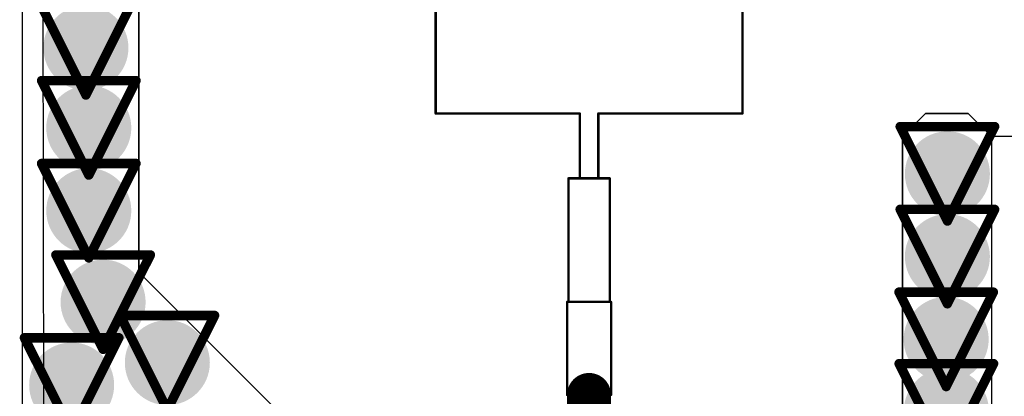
# Model space of a CAD drawing. Header units: inches. Extents: x -2.3 to 12.7, y -2.8 to 6.7.
# Tile 72 of 171: x 0.0116 to 0.2201, y 1.1791 to 1.2588. Entities that reach past the tile are written whole.
import ezdxf

# ---------------------------------------------------------------- set-up
doc = ezdxf.new("R2010")
doc.units = ezdxf.units.IN
doc.header["$MEASUREMENT"] = 0
for name, color, linetype in [('Bottom Layer', 5, 'Continuous'), ('Bottom Solder', 6, 'Continuous'), ('Drill Drawing', 1, 'Continuous'), ('L2_GND1', 16, 'Continuous'), ('L3_PWR1', 130, 'Continuous'), ('RX', 56, 'Continuous'), ('Top Layer', 1, 'Continuous'), ('Via Holes', 16, 'Continuous')]:
    doc.layers.add(name, color=color, linetype=linetype)

msp = doc.modelspace()

# ---------------------------------------------------------------- hatches: boundary and pattern name
at = {"layer": 'Bottom Layer'}
h = msp.add_hatch(color=5, dxfattribs=at)
edge = h.paths.add_edge_path()
edge.add_arc((0.02565, 1.25287), 0.009, 0, 360)
h = msp.add_hatch(color=5, dxfattribs=at)
edge = h.paths.add_edge_path()
edge.add_arc((0.02626, 1.23592), 0.009, 0, 360)
h = msp.add_hatch(color=5, dxfattribs=at)
edge = h.paths.add_edge_path()
edge.add_arc((0.20804, 1.22619), 0.009, 0, 360)
h = msp.add_hatch(color=5, dxfattribs=at)
edge = h.paths.add_edge_path()
edge.add_arc((0.02626, 1.21838), 0.009, 0, 360)
h = msp.add_hatch(color=5, dxfattribs=at)
edge = h.paths.add_edge_path()
edge.add_arc((0.20804, 1.20866), 0.009, 0, 360)
h = msp.add_hatch(color=5, dxfattribs=at)
edge = h.paths.add_edge_path()
edge.add_arc((0.02929, 1.19901), 0.009, 0, 360)
h = msp.add_hatch(color=5, dxfattribs=at)
edge = h.paths.add_edge_path()
edge.add_arc((0.20778, 1.19113), 0.009, 0, 360)
h = msp.add_hatch(color=5, dxfattribs=at)
edge = h.paths.add_edge_path()
edge.add_arc((0.04289, 1.18619), 0.009, 0, 360)
h = msp.add_hatch(color=5, dxfattribs=at)
edge = h.paths.add_edge_path()
edge.add_arc((0.02263, 1.18146), 0.009, 0, 360)
h = msp.add_hatch(color=5, dxfattribs=at)
edge = h.paths.add_edge_path()
edge.add_arc((0.20782, 1.17599), 0.009, 0, 360)
at = {"layer": 'L2_GND1'}
h = msp.add_hatch(color=16, dxfattribs=at)
edge = h.paths.add_edge_path()
edge.add_arc((0.02565, 1.25287), 0.009, 0, 360)
h = msp.add_hatch(color=16, dxfattribs=at)
edge = h.paths.add_edge_path()
edge.add_arc((0.02626, 1.23592), 0.009, 0, 360)
h = msp.add_hatch(color=16, dxfattribs=at)
edge = h.paths.add_edge_path()
edge.add_arc((0.20804, 1.22619), 0.009, 0, 360)
h = msp.add_hatch(color=16, dxfattribs=at)
edge = h.paths.add_edge_path()
edge.add_arc((0.02626, 1.21838), 0.009, 0, 360)
h = msp.add_hatch(color=16, dxfattribs=at)
edge = h.paths.add_edge_path()
edge.add_arc((0.20804, 1.20866), 0.009, 0, 360)
h = msp.add_hatch(color=16, dxfattribs=at)
edge = h.paths.add_edge_path()
edge.add_arc((0.02929, 1.19901), 0.009, 0, 360)
h = msp.add_hatch(color=16, dxfattribs=at)
edge = h.paths.add_edge_path()
edge.add_arc((0.20778, 1.19113), 0.009, 0, 360)
h = msp.add_hatch(color=16, dxfattribs=at)
edge = h.paths.add_edge_path()
edge.add_arc((0.04289, 1.18619), 0.009, 0, 360)
h = msp.add_hatch(color=16, dxfattribs=at)
edge = h.paths.add_edge_path()
edge.add_arc((0.02263, 1.18146), 0.009, 0, 360)
h = msp.add_hatch(color=16, dxfattribs=at)
edge = h.paths.add_edge_path()
edge.add_arc((0.20782, 1.17599), 0.009, 0, 360)
at = {"layer": 'L3_PWR1'}
h = msp.add_hatch(color=130, dxfattribs=at)
edge = h.paths.add_edge_path()
edge.add_arc((0.02565, 1.25287), 0.009, 0, 360)
h = msp.add_hatch(color=130, dxfattribs=at)
edge = h.paths.add_edge_path()
edge.add_arc((0.02626, 1.23592), 0.009, 0, 360)
h = msp.add_hatch(color=130, dxfattribs=at)
edge = h.paths.add_edge_path()
edge.add_arc((0.20804, 1.22619), 0.009, 0, 360)
h = msp.add_hatch(color=130, dxfattribs=at)
edge = h.paths.add_edge_path()
edge.add_arc((0.02626, 1.21838), 0.009, 0, 360)
h = msp.add_hatch(color=130, dxfattribs=at)
edge = h.paths.add_edge_path()
edge.add_arc((0.20804, 1.20866), 0.009, 0, 360)
h = msp.add_hatch(color=130, dxfattribs=at)
edge = h.paths.add_edge_path()
edge.add_arc((0.02929, 1.19901), 0.009, 0, 360)
h = msp.add_hatch(color=130, dxfattribs=at)
edge = h.paths.add_edge_path()
edge.add_arc((0.20778, 1.19113), 0.009, 0, 360)
h = msp.add_hatch(color=130, dxfattribs=at)
edge = h.paths.add_edge_path()
edge.add_arc((0.04289, 1.18619), 0.009, 0, 360)
h = msp.add_hatch(color=130, dxfattribs=at)
edge = h.paths.add_edge_path()
edge.add_arc((0.02263, 1.18146), 0.009, 0, 360)
h = msp.add_hatch(color=130, dxfattribs=at)
edge = h.paths.add_edge_path()
edge.add_arc((0.20782, 1.17599), 0.009, 0, 360)
at = {"layer": 'Top Layer'}
h = msp.add_hatch(color=1, dxfattribs=at)
edge = h.paths.add_edge_path()
edge.add_arc((0.02565, 1.25287), 0.009, 0, 360)
h = msp.add_hatch(color=1, dxfattribs=at)
edge = h.paths.add_edge_path()
edge.add_arc((0.02626, 1.23592), 0.009, 0, 360)
h = msp.add_hatch(color=1, dxfattribs=at)
edge = h.paths.add_edge_path()
edge.add_arc((0.20804, 1.22619), 0.009, 0, 360)
h = msp.add_hatch(color=1, dxfattribs=at)
edge = h.paths.add_edge_path()
edge.add_arc((0.02626, 1.21838), 0.009, 0, 360)
h = msp.add_hatch(color=1, dxfattribs=at)
edge = h.paths.add_edge_path()
edge.add_arc((0.20804, 1.20866), 0.009, 0, 360)
h = msp.add_hatch(color=1, dxfattribs=at)
edge = h.paths.add_edge_path()
edge.add_arc((0.02929, 1.19901), 0.009, 0, 360)
h = msp.add_hatch(color=1, dxfattribs=at)
edge = h.paths.add_edge_path()
edge.add_arc((0.20778, 1.19113), 0.009, 0, 360)
h = msp.add_hatch(color=1, dxfattribs=at)
edge = h.paths.add_edge_path()
edge.add_arc((0.04289, 1.18619), 0.009, 0, 360)
h = msp.add_hatch(color=1, dxfattribs=at)
edge = h.paths.add_edge_path()
edge.add_arc((0.02263, 1.18146), 0.009, 0, 360)
h = msp.add_hatch(color=1, dxfattribs=at)
edge = h.paths.add_edge_path()
edge.add_arc((0.20782, 1.17599), 0.009, 0, 360)
at = {"layer": 'Via Holes'}
h = msp.add_hatch(color=7, dxfattribs=at)
edge = h.paths.add_edge_path()
edge.add_arc((0.02565, 1.25287), 0.004, 0, 360)
h = msp.add_hatch(color=7, dxfattribs=at)
edge = h.paths.add_edge_path()
edge.add_arc((0.02626, 1.23592), 0.004, 0, 360)
h = msp.add_hatch(color=7, dxfattribs=at)
edge = h.paths.add_edge_path()
edge.add_arc((0.20804, 1.22619), 0.004, 0, 360)
h = msp.add_hatch(color=7, dxfattribs=at)
edge = h.paths.add_edge_path()
edge.add_arc((0.02626, 1.21838), 0.004, 0, 360)
h = msp.add_hatch(color=7, dxfattribs=at)
edge = h.paths.add_edge_path()
edge.add_arc((0.20804, 1.20866), 0.004, 0, 360)
h = msp.add_hatch(color=7, dxfattribs=at)
edge = h.paths.add_edge_path()
edge.add_arc((0.02929, 1.19901), 0.004, 0, 360)
h = msp.add_hatch(color=7, dxfattribs=at)
edge = h.paths.add_edge_path()
edge.add_arc((0.20778, 1.19113), 0.004, 0, 360)
h = msp.add_hatch(color=7, dxfattribs=at)
edge = h.paths.add_edge_path()
edge.add_arc((0.04289, 1.18619), 0.004, 0, 360)
h = msp.add_hatch(color=7, dxfattribs=at)
edge = h.paths.add_edge_path()
edge.add_arc((0.02263, 1.18146), 0.004, 0, 360)
h = msp.add_hatch(color=7, dxfattribs=at)
edge = h.paths.add_edge_path()
edge.add_arc((0.20782, 1.17599), 0.004, 0, 360)

# ---------------------------------------------------------------- linework, layer by layer
at = {"layer": 'Bottom Layer'}
msp.add_line((0.01224, 1.08293), (0.01224, 1.62051), dxfattribs=at)
at = {"layer": 'Bottom Solder'}
for p, q in [((0.01597, 1.6329), (0.01685, 1.07715)), ((0.01224, 1.08191), (0.01224, 1.62051))]:
    msp.add_line(p, q, dxfattribs=at)
at = {"layer": 'Drill Drawing'}
for points in [[(0.01565, 1.26287, 0.002, 0.002, 0), (0.02565, 1.24287, 0.002, 0.002, 0)], [(0.02565, 1.24287, 0.002, 0.002, 0), (0.03565, 1.26287, 0.002, 0.002, 0)], [(0.01626, 1.24592, 0.002, 0.002, 0), (0.03626, 1.24592, 0.002, 0.002, 0)], [(0.01626, 1.24592, 0.002, 0.002, 0), (0.02626, 1.22592, 0.002, 0.002, 0)], [(0.02626, 1.22592, 0.002, 0.002, 0), (0.03626, 1.24592, 0.002, 0.002, 0)], [(0.19804, 1.23619, 0.002, 0.002, 0), (0.21804, 1.23619, 0.002, 0.002, 0)], [(0.19804, 1.23619, 0.002, 0.002, 0), (0.20804, 1.21619, 0.002, 0.002, 0)], [(0.20804, 1.21619, 0.002, 0.002, 0), (0.21804, 1.23619, 0.002, 0.002, 0)], [(0.01626, 1.22838, 0.002, 0.002, 0), (0.03626, 1.22838, 0.002, 0.002, 0)], [(0.01626, 1.22838, 0.002, 0.002, 0), (0.02626, 1.20838, 0.002, 0.002, 0)], [(0.02626, 1.20838, 0.002, 0.002, 0), (0.03626, 1.22838, 0.002, 0.002, 0)], [(0.19804, 1.21866, 0.002, 0.002, 0), (0.21804, 1.21866, 0.002, 0.002, 0)], [(0.19804, 1.21866, 0.002, 0.002, 0), (0.20804, 1.19866, 0.002, 0.002, 0)], [(0.20804, 1.19866, 0.002, 0.002, 0), (0.21804, 1.21866, 0.002, 0.002, 0)], [(0.01929, 1.20901, 0.002, 0.002, 0), (0.03929, 1.20901, 0.002, 0.002, 0)], [(0.01929, 1.20901, 0.002, 0.002, 0), (0.02929, 1.18901, 0.002, 0.002, 0)], [(0.02929, 1.18901, 0.002, 0.002, 0), (0.03929, 1.20901, 0.002, 0.002, 0)], [(0.19778, 1.20113, 0.002, 0.002, 0), (0.21778, 1.20113, 0.002, 0.002, 0)], [(0.19778, 1.20113, 0.002, 0.002, 0), (0.20778, 1.18113, 0.002, 0.002, 0)], [(0.20778, 1.18113, 0.002, 0.002, 0), (0.21778, 1.20113, 0.002, 0.002, 0)], [(0.03289, 1.19619, 0.002, 0.002, 0), (0.05289, 1.19619, 0.002, 0.002, 0)], [(0.03289, 1.19619, 0.002, 0.002, 0), (0.04289, 1.17619, 0.002, 0.002, 0)], [(0.04289, 1.17619, 0.002, 0.002, 0), (0.05289, 1.19619, 0.002, 0.002, 0)], [(0.01263, 1.19146, 0.002, 0.002, 0), (0.03263, 1.19146, 0.002, 0.002, 0)], [(0.01263, 1.19146, 0.002, 0.002, 0), (0.02263, 1.17146, 0.002, 0.002, 0)], [(0.02263, 1.17146, 0.002, 0.002, 0), (0.03263, 1.19146, 0.002, 0.002, 0)], [(0.19782, 1.18599, 0.002, 0.002, 0), (0.21782, 1.18599, 0.002, 0.002, 0)], [(0.19782, 1.18599, 0.002, 0.002, 0), (0.20782, 1.16599, 0.002, 0.002, 0)], [(0.20782, 1.16599, 0.002, 0.002, 0), (0.21782, 1.18599, 0.002, 0.002, 0)]]:
    msp.add_lwpolyline(points, format="xyseb", dxfattribs=at)
for points in [[(0.01576, 1.24592, 0.001, 0.001, 1), (0.01676, 1.24592, 0.001, 0.001, 1)], [(0.01576, 1.24592, 0.001, 0.001, 1), (0.01676, 1.24592, 0.001, 0.001, 1)], [(0.03576, 1.24592, 0.001, 0.001, 1), (0.03676, 1.24592, 0.001, 0.001, 1)], [(0.03576, 1.24592, 0.001, 0.001, 1), (0.03676, 1.24592, 0.001, 0.001, 1)], [(0.02515, 1.24287, 0.001, 0.001, 1), (0.02615, 1.24287, 0.001, 0.001, 1)], [(0.02515, 1.24287, 0.001, 0.001, 1), (0.02615, 1.24287, 0.001, 0.001, 1)], [(0.19754, 1.23619, 0.001, 0.001, 1), (0.19854, 1.23619, 0.001, 0.001, 1)], [(0.19754, 1.23619, 0.001, 0.001, 1), (0.19854, 1.23619, 0.001, 0.001, 1)], [(0.21754, 1.23619, 0.001, 0.001, 1), (0.21854, 1.23619, 0.001, 0.001, 1)], [(0.21754, 1.23619, 0.001, 0.001, 1), (0.21854, 1.23619, 0.001, 0.001, 1)], [(0.01576, 1.22838, 0.001, 0.001, 1), (0.01676, 1.22838, 0.001, 0.001, 1)], [(0.01576, 1.22838, 0.001, 0.001, 1), (0.01676, 1.22838, 0.001, 0.001, 1)], [(0.03576, 1.22838, 0.001, 0.001, 1), (0.03676, 1.22838, 0.001, 0.001, 1)], [(0.03576, 1.22838, 0.001, 0.001, 1), (0.03676, 1.22838, 0.001, 0.001, 1)], [(0.02576, 1.22592, 0.001, 0.001, 1), (0.02676, 1.22592, 0.001, 0.001, 1)], [(0.02576, 1.22592, 0.001, 0.001, 1), (0.02676, 1.22592, 0.001, 0.001, 1)], [(0.19754, 1.21866, 0.001, 0.001, 1), (0.19854, 1.21866, 0.001, 0.001, 1)], [(0.19754, 1.21866, 0.001, 0.001, 1), (0.19854, 1.21866, 0.001, 0.001, 1)], [(0.21754, 1.21866, 0.001, 0.001, 1), (0.21854, 1.21866, 0.001, 0.001, 1)], [(0.21754, 1.21866, 0.001, 0.001, 1), (0.21854, 1.21866, 0.001, 0.001, 1)], [(0.20754, 1.21619, 0.001, 0.001, 1), (0.20854, 1.21619, 0.001, 0.001, 1)], [(0.20754, 1.21619, 0.001, 0.001, 1), (0.20854, 1.21619, 0.001, 0.001, 1)], [(0.01879, 1.20901, 0.001, 0.001, 1), (0.01979, 1.20901, 0.001, 0.001, 1)], [(0.01879, 1.20901, 0.001, 0.001, 1), (0.01979, 1.20901, 0.001, 0.001, 1)], [(0.02576, 1.20838, 0.001, 0.001, 1), (0.02676, 1.20838, 0.001, 0.001, 1)], [(0.02576, 1.20838, 0.001, 0.001, 1), (0.02676, 1.20838, 0.001, 0.001, 1)], [(0.03879, 1.20901, 0.001, 0.001, 1), (0.03979, 1.20901, 0.001, 0.001, 1)], [(0.03879, 1.20901, 0.001, 0.001, 1), (0.03979, 1.20901, 0.001, 0.001, 1)], [(0.19728, 1.20113, 0.001, 0.001, 1), (0.19828, 1.20113, 0.001, 0.001, 1)], [(0.19728, 1.20113, 0.001, 0.001, 1), (0.19828, 1.20113, 0.001, 0.001, 1)], [(0.21728, 1.20113, 0.001, 0.001, 1), (0.21828, 1.20113, 0.001, 0.001, 1)], [(0.21728, 1.20113, 0.001, 0.001, 1), (0.21828, 1.20113, 0.001, 0.001, 1)], [(0.20754, 1.19866, 0.001, 0.001, 1), (0.20854, 1.19866, 0.001, 0.001, 1)], [(0.20754, 1.19866, 0.001, 0.001, 1), (0.20854, 1.19866, 0.001, 0.001, 1)], [(0.03239, 1.19619, 0.001, 0.001, 1), (0.03339, 1.19619, 0.001, 0.001, 1)], [(0.03239, 1.19619, 0.001, 0.001, 1), (0.03339, 1.19619, 0.001, 0.001, 1)], [(0.05239, 1.19619, 0.001, 0.001, 1), (0.05339, 1.19619, 0.001, 0.001, 1)], [(0.05239, 1.19619, 0.001, 0.001, 1), (0.05339, 1.19619, 0.001, 0.001, 1)], [(0.01213, 1.19146, 0.001, 0.001, 1), (0.01313, 1.19146, 0.001, 0.001, 1)], [(0.01213, 1.19146, 0.001, 0.001, 1), (0.01313, 1.19146, 0.001, 0.001, 1)], [(0.03213, 1.19146, 0.001, 0.001, 1), (0.03313, 1.19146, 0.001, 0.001, 1)], [(0.03213, 1.19146, 0.001, 0.001, 1), (0.03313, 1.19146, 0.001, 0.001, 1)], [(0.02879, 1.18901, 0.001, 0.001, 1), (0.02979, 1.18901, 0.001, 0.001, 1)], [(0.02879, 1.18901, 0.001, 0.001, 1), (0.02979, 1.18901, 0.001, 0.001, 1)], [(0.19732, 1.18599, 0.001, 0.001, 1), (0.19832, 1.18599, 0.001, 0.001, 1)], [(0.19732, 1.18599, 0.001, 0.001, 1), (0.19832, 1.18599, 0.001, 0.001, 1)], [(0.21732, 1.18599, 0.001, 0.001, 1), (0.21832, 1.18599, 0.001, 0.001, 1)], [(0.21732, 1.18599, 0.001, 0.001, 1), (0.21832, 1.18599, 0.001, 0.001, 1)], [(0.20728, 1.18113, 0.001, 0.001, 1), (0.20828, 1.18113, 0.001, 0.001, 1)], [(0.20728, 1.18113, 0.001, 0.001, 1), (0.20828, 1.18113, 0.001, 0.001, 1)]]:
    msp.add_lwpolyline(points, format="xyseb", close=True, dxfattribs=at)
at = {"layer": 'L2_GND1'}
msp.add_line((0.01224, 0.75417), (0.01224, 1.62051), dxfattribs=at)
at = {"layer": 'L3_PWR1'}
msp.add_line((0.01224, 1.04217), (0.01224, 1.62051), dxfattribs=at)
at = {"layer": 'RX'}
for points in [[(0.0997, 1.23897, 0.0005, 0.0005, 0), (0.0997, 1.2894, 0.0005, 0.0005, 0)], [(0.16466, 1.23897, 0.0005, 0.0005, 0), (0.16466, 1.2894, 0.0005, 0.0005, 0)], [(0.0997, 1.23897, 0.0005, 0.0005, 0), (0.13021, 1.23897, 0.0005, 0.0005, 0)], [(0.13021, 1.22523, 0.0005, 0.0005, 0), (0.13021, 1.23897, 0.0005, 0.0005, 0)], [(0.13414, 1.22523, 0.0005, 0.0005, 0), (0.13414, 1.23897, 0.0005, 0.0005, 0)], [(0.13414, 1.23897, 0.0005, 0.0005, 0), (0.16466, 1.23897, 0.0005, 0.0005, 0)], [(0.1278, 1.22523, 0.0005, 0.0005, 0), (0.13655, 1.22523, 0.0005, 0.0005, 0)], [(0.1278, 1.19905, 0.0005, 0.0005, 0), (0.1278, 1.22523, 0.0005, 0.0005, 0)], [(0.13021, 1.22523, 0.0005, 0.0005, 0), (0.13414, 1.22523, 0.0005, 0.0005, 0)], [(0.13655, 1.19905, 0.0005, 0.0005, 0), (0.13655, 1.22523, 0.0005, 0.0005, 0)], [(0.12753, 1.19905, 0.0005, 0.0005, 0), (0.13683, 1.19905, 0.0005, 0.0005, 0)], [(0.12753, 1.17936, 0.0005, 0.0005, 0), (0.12753, 1.19905, 0.0005, 0.0005, 0)], [(0.1278, 1.19905, 0.0005, 0.0005, 0), (0.13655, 1.19905, 0.0005, 0.0005, 0)], [(0.13683, 1.17936, 0.0005, 0.0005, 0), (0.13683, 1.19905, 0.0005, 0.0005, 0)], [(0.12753, 1.17936, 0.0005, 0.0005, 0), (0.13683, 1.17936, 0.0005, 0.0005, 0)]]:
    msp.add_lwpolyline(points, format="xyseb", dxfattribs=at)
for points in [[(0.09957, 1.23897, 0.00025, 0.00025, 1), (0.09982, 1.23897, 0.00025, 0.00025, 1)], [(0.09957, 1.23897, 0.00025, 0.00025, 1), (0.09982, 1.23897, 0.00025, 0.00025, 1)], [(0.13008, 1.23897, 0.00025, 0.00025, 1), (0.13033, 1.23897, 0.00025, 0.00025, 1)], [(0.13008, 1.23897, 0.00025, 0.00025, 1), (0.13033, 1.23897, 0.00025, 0.00025, 1)], [(0.13402, 1.23897, 0.00025, 0.00025, 1), (0.13427, 1.23897, 0.00025, 0.00025, 1)], [(0.13402, 1.23897, 0.00025, 0.00025, 1), (0.13427, 1.23897, 0.00025, 0.00025, 1)], [(0.16453, 1.23897, 0.00025, 0.00025, 1), (0.16478, 1.23897, 0.00025, 0.00025, 1)], [(0.16453, 1.23897, 0.00025, 0.00025, 1), (0.16478, 1.23897, 0.00025, 0.00025, 1)], [(0.12768, 1.22523, 0.00025, 0.00025, 1), (0.12793, 1.22523, 0.00025, 0.00025, 1)], [(0.12768, 1.22523, 0.00025, 0.00025, 1), (0.12793, 1.22523, 0.00025, 0.00025, 1)], [(0.13008, 1.22523, 0.00025, 0.00025, 1), (0.13033, 1.22523, 0.00025, 0.00025, 1)], [(0.13008, 1.22523, 0.00025, 0.00025, 1), (0.13033, 1.22523, 0.00025, 0.00025, 1)], [(0.13402, 1.22523, 0.00025, 0.00025, 1), (0.13427, 1.22523, 0.00025, 0.00025, 1)], [(0.13402, 1.22523, 0.00025, 0.00025, 1), (0.13427, 1.22523, 0.00025, 0.00025, 1)], [(0.13642, 1.22523, 0.00025, 0.00025, 1), (0.13667, 1.22523, 0.00025, 0.00025, 1)], [(0.13642, 1.22523, 0.00025, 0.00025, 1), (0.13667, 1.22523, 0.00025, 0.00025, 1)], [(0.1274, 1.19905, 0.00025, 0.00025, 1), (0.12765, 1.19905, 0.00025, 0.00025, 1)], [(0.1274, 1.19905, 0.00025, 0.00025, 1), (0.12765, 1.19905, 0.00025, 0.00025, 1)], [(0.12768, 1.19905, 0.00025, 0.00025, 1), (0.12793, 1.19905, 0.00025, 0.00025, 1)], [(0.12768, 1.19905, 0.00025, 0.00025, 1), (0.12793, 1.19905, 0.00025, 0.00025, 1)], [(0.13642, 1.19905, 0.00025, 0.00025, 1), (0.13667, 1.19905, 0.00025, 0.00025, 1)], [(0.13642, 1.19905, 0.00025, 0.00025, 1), (0.13667, 1.19905, 0.00025, 0.00025, 1)], [(0.1367, 1.19905, 0.00025, 0.00025, 1), (0.13695, 1.19905, 0.00025, 0.00025, 1)], [(0.1367, 1.19905, 0.00025, 0.00025, 1), (0.13695, 1.19905, 0.00025, 0.00025, 1)], [(0.1274, 1.17936, 0.00025, 0.00025, 1), (0.12765, 1.17936, 0.00025, 0.00025, 1)], [(0.1274, 1.17936, 0.00025, 0.00025, 1), (0.12765, 1.17936, 0.00025, 0.00025, 1)], [(0.1367, 1.17936, 0.00025, 0.00025, 1), (0.13695, 1.17936, 0.00025, 0.00025, 1)], [(0.1367, 1.17936, 0.00025, 0.00025, 1), (0.13695, 1.17936, 0.00025, 0.00025, 1)]]:
    msp.add_lwpolyline(points, format="xyseb", close=True, dxfattribs=at)
at = {"layer": 'Top Layer'}
for p, q in [((0.01224, 1.08407), (0.01224, 1.62051)), ((0.03685, 1.20536), (0.03685, 1.44273)), ((0.03685, 1.44273), (0.03685, 1.20536)), ((0.0997, 1.2894), (0.0997, 1.23897)), ((0.16466, 1.23897), (0.16466, 1.2894)), ((0.0997, 1.23897), (0.13021, 1.23897)), ((0.13021, 1.23897), (0.13021, 1.22523)), ((0.13414, 1.22523), (0.13414, 1.23897)), ((0.13414, 1.23897), (0.16466, 1.23897)), ((0.20341, 1.23897), (0.1985, 1.23406)), ((0.1985, 1.23406), (0.20341, 1.23897)), ((0.20548, 1.23897), (0.20341, 1.23897)), ((0.20341, 1.23897), (0.21245, 1.23897)), ((0.21245, 1.23897), (0.20548, 1.23897)), ((0.21737, 1.23406), (0.21245, 1.23897)), ((0.21245, 1.23897), (0.21737, 1.23406)), ((0.1985, 1.23406), (0.19851, 1.17601)), ((0.19851, 1.17601), (0.1985, 1.23406)), ((0.23732, 1.23406), (0.21737, 1.23406)), ((0.21737, 1.23406), (0.2174, 1.23406)), ((0.2174, 1.23406), (0.2174, 0.97308)), ((0.13021, 1.22523), (0.1278, 1.22523)), ((0.1278, 1.22523), (0.1278, 1.19905)), ((0.13655, 1.22523), (0.13414, 1.22523)), ((0.13655, 1.19905), (0.13655, 1.22523)), ((0.0662, 1.17601), (0.03685, 1.20536)), ((0.03685, 1.20536), (0.0662, 1.17601)), ((0.1278, 1.19905), (0.12753, 1.19905)), ((0.12753, 1.19905), (0.12753, 1.17936)), ((0.13683, 1.19905), (0.13655, 1.19905)), ((0.13683, 1.17936), (0.13683, 1.19905)), ((0.12753, 1.17936), (0.13683, 1.17936))]:
    msp.add_line(p, q, dxfattribs=at)
msp.add_lwpolyline([(0.13218, 1.14686, 0.0093, 0.0093, 0), (0.13218, 1.17936, 0.0093, 0.0093, 0)], format="xyseb", dxfattribs=at)
msp.add_lwpolyline([(0.12985, 1.17936, 0.00465, 0.00465, 1), (0.1345, 1.17936, 0.00465, 0.00465, 1)], format="xyseb", close=True, dxfattribs=at)

doc.saveas('drawing.dxf')
